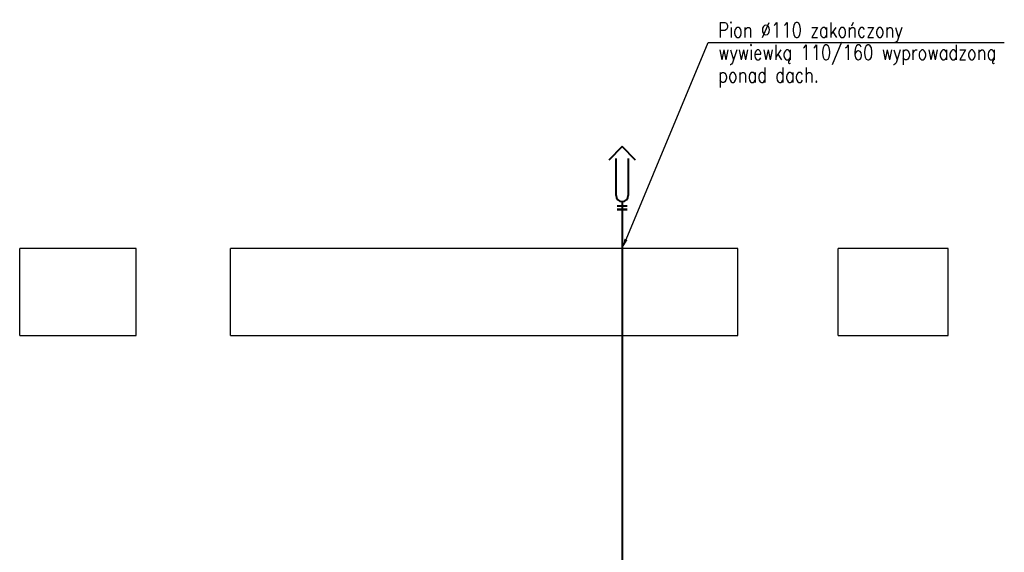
# Model space of a CAD drawing. Header units: inches. Extents: x -4581 to 28141, y -59678 to 5024.
# Tile 15 of 18: x 12141 to 13126, y 4443 to 4976. Entities that reach past the tile are written whole.
import ezdxf
from ezdxf import colors
from ezdxf.entities.mleader import LeaderData, LeaderLine
from ezdxf.lldxf.tags import DXFTag
from ezdxf.math import Vec2, Vec3

# ---------------------------------------------------------------- set-up
doc = ezdxf.new("R2010")
doc.units = ezdxf.units.IN
doc.header["$MEASUREMENT"] = 0
doc.layers.add('_Q-KS PODPOSADZKOWA', color=24, linetype='Continuous', lineweight=40)
doc.layers.add('AK_OPIS', color=94, linetype='Continuous', lineweight=25)
doc.layers.add('IS_Sieci_na_profilu', color=7, linetype='SOLID', true_color=0x000000)
doc.layers.add('IS_Teren_proj', color=7, linetype='SOLID', true_color=0x000000)
doc.styles.add('STYL1', font='SIMPLEX.SHX', dxfattribs={"width": 0.8})
tags = doc.linetypes.add('SOLID', pattern=[10, 10, 0]).pattern_tags.tags
tags[6:7] = [DXFTag(74, 4), DXFTag(75, 0), DXFTag(340, '0'), DXFTag(46, 0.0), DXFTag(50, 0.0), DXFTag(44, 0.0), DXFTag(45, 0.0)]
tags[4:5] = [DXFTag(74, 4), DXFTag(75, 0), DXFTag(340, '0'), DXFTag(46, 0.0), DXFTag(50, 0.0), DXFTag(44, 0.0), DXFTag(45, 0.0)]

msp = doc.modelspace()

# ---------------------------------------------------------------- linework, layer by layer
at = {"layer": '_Q-KS PODPOSADZKOWA'}
for p, q in [((12744.1, 4848.93), (12730.6, 4835.43)), ((12757.6, 4835.43), (12744.1, 4848.93)), ((12738.1, 4799.86), (12738.1, 4836.88)), ((12750.1, 4836.88), (12750.1, 4799.86)), ((12749.1, 4789.11), (12739.1, 4789.11)), ((12749.1, 4789.11), (12739.1, 4789.11)), ((12744.1, 4793.86), (12744.1, 4787.91)), ((12749.1, 4785.92), (12739.1, 4785.92)), ((12739.1, 4785.92), (12749.1, 4785.92)), ((12749.15, 4785.92), (12739.15, 4785.92)), ((12739.15, 4785.92), (12749.15, 4785.92))]:
    msp.add_line(p, q, dxfattribs=at)
msp.add_arc((12744.1, 4799.86), 6, 180, 0, dxfattribs=at)
at = {"layer": 'IS_Sieci_na_profilu', "color": 34, "lineweight": 40}
msp.add_line((12744.1, 4793.86), (12744.15, 4224.99), dxfattribs=at)
at = {"layer": 'IS_Teren_proj'}
for p, q in [((12141.27, 4659.78), (12141.27, 4746.78)), ((12257.79, 4746.78), (12141.27, 4746.78)), ((12257.79, 4659.78), (12257.79, 4746.78)), ((12352.07, 4659.78), (12352.07, 4746.78)), ((12859.77, 4746.78), (12352.07, 4746.78)), ((12859.77, 4659.78), (12859.77, 4746.78)), ((12960.36, 4659.78), (12960.36, 4746.78)), ((13070.36, 4746.78), (12960.36, 4746.78)), ((13070.36, 4659.78), (13070.36, 4746.78)), ((12141.27, 4659.78), (12257.79, 4659.78)), ((12352.07, 4659.78), (12859.77, 4659.78)), ((12960.36, 4659.78), (13070.36, 4659.78))]:
    msp.add_line(p, q, dxfattribs=at)

# ---------------------------------------------------------------- leaders
at = {"layer": 'AK_OPIS'}
ml = msp.add_multileader_mtext('Standard', dxfattribs=at)
ml.set_content('{\\Fsimplex.shx|c1;Pion %%C110 zakończony \\Pwywiewką 110/160 wyprowadzoną \\Pponad dach.}', color=256, style='STYL1')
ml.set_leader_properties(color=256)
ml.build(insert=Vec2(0, 0))
ml.multileader.update_dxf_attribs({"has_text_frame": 1, "text_left_attachment_type": 6, "text_right_attachment_type": 6, "text_top_attachment_type": 0, "text_bottom_attachment_type": 0, "dogleg_length": 0.1, "arrow_head_size": 10})
ctx = ml.context
ctx.base_point, ctx.char_height, ctx.arrow_head_size, ctx.landing_gap_size, ctx.plane_origin = Vec3(12830.17, 4953.21), 15, 10, 10, Vec3(6056.73, 9055.01)
ctx.left_attachment, ctx.right_attachment, ctx.attachment_type = 6, 6, 2
notes = []
notes.append((ctx, [(0, (1, 1, 0), (12830.07, 4953.21), (1, 0), 0.1, [(0, [(12744.1, 4746.78)], 256, [])])]))
ctx.mtext.insert, ctx.mtext.line_spacing_factor, ctx.mtext.flow_direction = Vec3(12840.17, 4973.21), 0.9, 5
for ctx, leaders in notes:
    for number, flags, end, landing, length, lines in leaders:
        leader = LeaderData()
        leader.index, (leader.has_last_leader_line, leader.has_dogleg_vector, leader.attachment_direction) = number, flags
        leader.last_leader_point, leader.dogleg_vector, leader.dogleg_length = Vec3(end), Vec3(landing), length
        for number, points, colour, breaks in lines:
            line = LeaderLine()
            line.index, line.vertices, line.color, line.breaks = number, Vec3.list(points), colors.encode_raw_color(colour), breaks
            leader.lines.append(line)
        ctx.leaders.append(leader)

doc.saveas('drawing.dxf')
